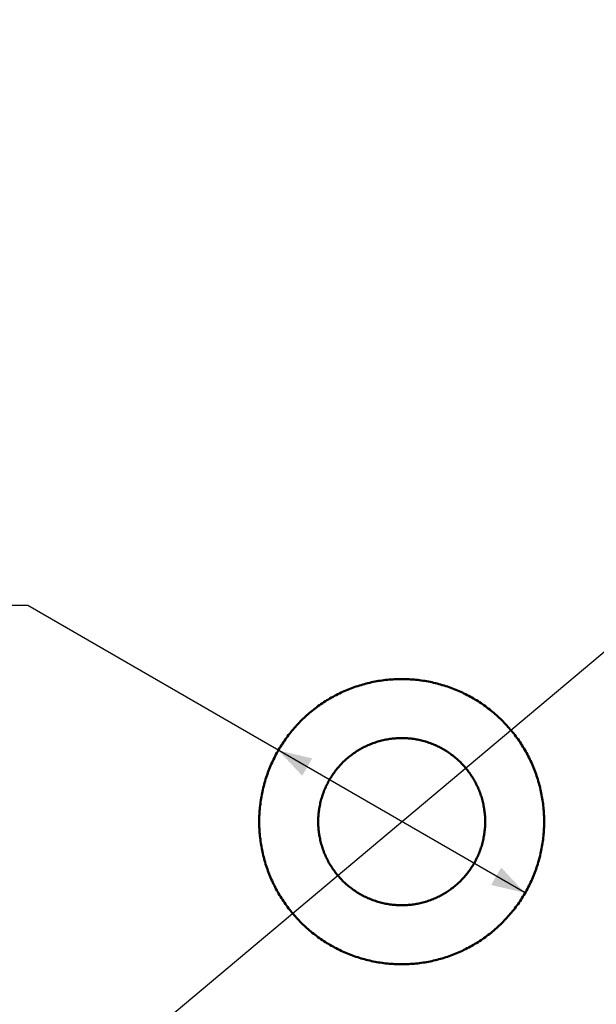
# Model space of a CAD drawing. Header units: millimetres. Extents: x 0 to 841, y 0 to 594.
# Tile 221 of 226: x 470 to 521, y 407 to 495. Entities that reach past the tile are written whole.
import ezdxf

# ---------------------------------------------------------------- set-up
doc = ezdxf.new("R2010")
doc.units = ezdxf.units.MM
doc.layers.add('COTA', color=7, linetype='CONTINUOUS', lineweight=25)
doc.layers.add('VIS', color=7, linetype='CONTINUOUS', lineweight=50)

msp = doc.modelspace()

# ---------------------------------------------------------------- linework, layer by layer
at = {"layer": 'COTA'}
for p, q in [((438.061, 367.67), (589.738, 494.941)), ((470.339, 442.349), (432.988, 442.349)), ((515.026, 416.549), (470.339, 442.349))]:
    msp.add_line(p, q, dxfattribs=at)
for points in [[(492.856, 429.349), (495.004, 427.07), (495.904, 428.629)], [(515.026, 416.549), (512.878, 418.829), (511.978, 417.27)]]:
    msp.add_solid(points, dxfattribs=at)
at = {"layer": 'VIS'}
for points in [[(516.741, 422.949), (516.74, 422.788), (516.737, 422.628), (516.732, 422.467), (516.725, 422.306), (516.715, 422.146), (516.704, 421.985), (516.691, 421.825), (516.676, 421.665), (516.659, 421.505), (516.64, 421.345), (516.619, 421.186), (516.595, 421.026), (516.57, 420.867), (516.543, 420.709), (516.514, 420.551), (516.483, 420.393), (516.45, 420.236), (516.415, 420.079), (516.378, 419.922), (516.339, 419.766), (516.298, 419.61), (516.255, 419.455), (516.21, 419.301), (516.163, 419.147), (516.114, 418.994), (516.064, 418.841), (516.011, 418.689), (515.956, 418.538), (515.9, 418.387), (515.842, 418.237), (515.782, 418.088), (515.72, 417.94), (515.656, 417.792), (515.59, 417.645), (515.522, 417.499), (515.453, 417.354), (515.382, 417.21), (515.309, 417.067), (515.234, 416.924), (515.157, 416.783), (515.079, 416.642), (514.999, 416.503), (514.917, 416.364), (514.833, 416.227), (514.748, 416.091), (514.661, 415.955), (514.572, 415.821), (514.482, 415.688), (514.39, 415.556), (514.296, 415.426), (514.201, 415.296), (514.104, 415.168), (514.005, 415.041), (513.905, 414.915), (513.803, 414.79), (513.7, 414.667), (513.595, 414.545), (513.489, 414.424), (513.381, 414.305), (513.271, 414.187), (513.161, 414.07), (513.048, 413.955), (512.935, 413.842), (512.819, 413.729), (512.703, 413.618), (512.585, 413.509), (512.466, 413.401), (512.345, 413.295), (512.223, 413.19), (512.1, 413.087), (511.975, 412.985), (511.849, 412.885), (511.722, 412.786), (511.594, 412.689), (511.464, 412.594), (511.334, 412.5), (511.202, 412.408), (511.069, 412.318), (510.935, 412.229), (510.799, 412.142), (510.663, 412.057), (510.526, 411.973), (510.387, 411.891), (510.248, 411.811), (510.107, 411.733), (509.966, 411.656), (509.823, 411.581), (509.68, 411.508), (509.536, 411.437), (509.391, 411.367), (509.245, 411.3), (509.098, 411.234), (508.95, 411.17), (508.802, 411.108), (508.653, 411.048), (508.503, 410.99), (508.352, 410.933), (508.201, 410.879), (508.049, 410.826), (507.896, 410.776), (507.743, 410.727), (507.589, 410.68), (507.434, 410.635), (507.279, 410.592), (507.124, 410.551), (506.968, 410.512), (506.811, 410.475), (506.654, 410.44), (506.497, 410.407), (506.339, 410.376), (506.181, 410.347), (506.022, 410.32), (505.864, 410.295), (505.704, 410.271), (505.545, 410.25), (505.385, 410.231), (505.225, 410.214), (505.065, 410.199), (504.905, 410.186), (504.744, 410.175), (504.584, 410.165), (504.423, 410.158), (504.262, 410.153), (504.102, 410.15), (503.941, 410.149), (503.78, 410.15), (503.619, 410.153), (503.458, 410.158), (503.298, 410.165), (503.137, 410.175), (502.976, 410.186), (502.816, 410.199), (502.656, 410.214), (502.496, 410.231), (502.336, 410.25), (502.177, 410.271), (502.018, 410.295), (501.859, 410.32), (501.7, 410.347), (501.542, 410.376), (501.384, 410.407), (501.227, 410.44), (501.07, 410.475), (500.913, 410.512), (500.757, 410.551), (500.602, 410.592), (500.447, 410.635), (500.292, 410.68), (500.139, 410.727), (499.985, 410.776), (499.833, 410.826), (499.681, 410.879), (499.529, 410.933), (499.379, 410.99), (499.229, 411.048), (499.08, 411.108), (498.931, 411.17), (498.783, 411.234), (498.637, 411.3), (498.491, 411.367), (498.346, 411.437), (498.201, 411.508), (498.058, 411.581), (497.916, 411.656), (497.774, 411.733), (497.634, 411.811), (497.494, 411.891), (497.356, 411.973), (497.218, 412.057), (497.082, 412.142), (496.947, 412.229), (496.813, 412.318), (496.68, 412.408), (496.548, 412.5), (496.417, 412.594), (496.287, 412.689), (496.159, 412.786), (496.032, 412.885), (495.906, 412.985), (495.782, 413.087), (495.658, 413.19), (495.536, 413.295), (495.416, 413.401), (495.296, 413.509), (495.178, 413.618), (495.062, 413.729), (494.947, 413.842), (494.833, 413.955), (494.721, 414.07), (494.61, 414.187), (494.501, 414.305), (494.393, 414.424), (494.286, 414.545), (494.181, 414.667), (494.078, 414.79), (493.976, 414.915), (493.876, 415.041), (493.778, 415.168), (493.681, 415.296), (493.585, 415.426), (493.492, 415.556), (493.399, 415.688), (493.309, 415.821), (493.22, 415.955), (493.133, 416.091), (493.048, 416.227), (492.964, 416.364), (492.882, 416.503), (492.802, 416.642), (492.724, 416.783), (492.647, 416.924), (492.573, 417.067), (492.5, 417.21), (492.428, 417.354), (492.359, 417.499), (492.291, 417.645), (492.226, 417.792), (492.162, 417.94), (492.1, 418.088), (492.04, 418.237), (491.981, 418.387), (491.925, 418.538), (491.87, 418.689), (491.818, 418.841), (491.767, 418.994), (491.718, 419.147), (491.672, 419.301), (491.627, 419.455), (491.584, 419.61), (491.543, 419.766), (491.504, 419.922), (491.467, 420.079), (491.432, 420.236), (491.399, 420.393), (491.367, 420.551), (491.338, 420.709), (491.311, 420.867), (491.286, 421.026), (491.263, 421.186), (491.242, 421.345), (491.222, 421.505), (491.205, 421.665), (491.19, 421.825), (491.177, 421.985), (491.166, 422.146), (491.157, 422.306), (491.15, 422.467), (491.145, 422.628), (491.142, 422.788), (491.141, 422.949), (491.142, 423.11), (491.145, 423.271), (491.15, 423.432), (491.157, 423.592), (491.166, 423.753), (491.177, 423.913), (491.19, 424.074), (491.205, 424.234), (491.222, 424.394), (491.242, 424.554), (491.263, 424.713), (491.286, 424.872), (491.311, 425.031), (491.338, 425.19), (491.367, 425.348), (491.399, 425.506), (491.432, 425.663), (491.467, 425.82), (491.504, 425.976), (491.543, 426.132), (491.584, 426.288), (491.627, 426.443), (491.672, 426.597), (491.718, 426.751), (491.767, 426.905), (491.818, 427.057), (491.87, 427.209), (491.925, 427.361), (491.981, 427.511), (492.04, 427.661), (492.1, 427.81), (492.162, 427.959), (492.226, 428.106), (492.291, 428.253), (492.359, 428.399), (492.428, 428.544), (492.5, 428.689), (492.573, 428.832), (492.647, 428.974), (492.724, 429.116), (492.802, 429.256), (492.882, 429.396), (492.964, 429.534), (493.048, 429.671), (493.133, 429.808), (493.22, 429.943), (493.309, 430.077), (493.399, 430.21), (493.492, 430.342), (493.585, 430.473), (493.681, 430.602), (493.778, 430.731), (493.876, 430.858), (493.976, 430.984), (494.078, 431.108), (494.181, 431.232), (494.286, 431.354), (494.393, 431.474), (494.501, 431.594), (494.61, 431.711), (494.721, 431.828), (494.833, 431.943), (494.947, 432.057), (495.062, 432.169), (495.178, 432.28), (495.296, 432.389), (495.416, 432.497), (495.536, 432.604), (495.658, 432.709), (495.782, 432.812), (495.906, 432.914), (496.032, 433.014), (496.159, 433.112), (496.287, 433.209), (496.417, 433.305), (496.548, 433.398), (496.68, 433.49), (496.813, 433.581), (496.947, 433.67), (497.082, 433.757), (497.218, 433.842), (497.356, 433.926), (497.494, 434.007), (497.634, 434.088), (497.774, 434.166), (497.916, 434.243), (498.058, 434.317), (498.201, 434.39), (498.346, 434.462), (498.491, 434.531), (498.637, 434.599), (498.783, 434.664), (498.931, 434.728), (499.08, 434.79), (499.229, 434.85), (499.379, 434.909), (499.529, 434.965), (499.681, 435.02), (499.833, 435.072), (499.985, 435.123), (500.139, 435.172), (500.292, 435.218), (500.447, 435.263), (500.602, 435.306), (500.757, 435.347), (500.913, 435.386), (501.07, 435.423), (501.227, 435.458), (501.384, 435.491), (501.542, 435.523), (501.7, 435.552), (501.859, 435.579), (502.018, 435.604), (502.177, 435.627), (502.336, 435.648), (502.496, 435.667), (502.656, 435.685), (502.816, 435.7), (502.976, 435.713), (503.137, 435.724), (503.298, 435.733), (503.458, 435.74), (503.619, 435.745), (503.78, 435.748), (503.941, 435.749), (504.102, 435.748), (504.262, 435.745), (504.423, 435.74), (504.584, 435.733), (504.744, 435.724), (504.905, 435.713), (505.065, 435.7), (505.225, 435.685), (505.385, 435.667), (505.545, 435.648), (505.704, 435.627), (505.864, 435.604), (506.022, 435.579), (506.181, 435.552), (506.339, 435.523), (506.497, 435.491), (506.654, 435.458), (506.811, 435.423), (506.968, 435.386), (507.124, 435.347), (507.279, 435.306), (507.434, 435.263), (507.589, 435.218), (507.743, 435.172), (507.896, 435.123), (508.049, 435.072), (508.201, 435.02), (508.352, 434.965), (508.503, 434.909), (508.653, 434.85), (508.802, 434.79), (508.95, 434.728), (509.098, 434.664), (509.245, 434.599), (509.391, 434.531), (509.536, 434.462), (509.68, 434.39), (509.823, 434.317), (509.966, 434.243), (510.107, 434.166), (510.248, 434.088), (510.387, 434.007), (510.526, 433.926), (510.663, 433.842), (510.799, 433.757), (510.935, 433.67), (511.069, 433.581), (511.202, 433.49), (511.334, 433.398), (511.464, 433.305), (511.594, 433.209), (511.722, 433.112), (511.849, 433.014), (511.975, 432.914), (512.1, 432.812), (512.223, 432.709), (512.345, 432.604), (512.466, 432.497), (512.585, 432.389), (512.703, 432.28), (512.819, 432.169), (512.935, 432.057), (513.048, 431.943), (513.161, 431.828), (513.271, 431.711), (513.381, 431.594), (513.489, 431.474), (513.595, 431.354), (513.7, 431.232), (513.803, 431.108), (513.905, 430.984), (514.005, 430.858), (514.104, 430.731), (514.201, 430.602), (514.296, 430.473), (514.39, 430.342), (514.482, 430.21), (514.572, 430.077), (514.661, 429.943), (514.748, 429.808), (514.833, 429.671), (514.917, 429.534), (514.999, 429.396), (515.079, 429.256), (515.157, 429.116), (515.234, 428.974), (515.309, 428.832), (515.382, 428.689), (515.453, 428.544), (515.522, 428.399), (515.59, 428.253), (515.656, 428.106), (515.72, 427.959), (515.782, 427.81), (515.842, 427.661), (515.9, 427.511), (515.956, 427.361), (516.011, 427.209), (516.064, 427.057), (516.114, 426.905), (516.163, 426.751), (516.21, 426.597), (516.255, 426.443), (516.298, 426.288), (516.339, 426.132), (516.378, 425.976), (516.415, 425.82), (516.45, 425.663), (516.483, 425.506), (516.514, 425.348), (516.543, 425.19), (516.57, 425.031), (516.595, 424.872), (516.619, 424.713), (516.64, 424.554), (516.659, 424.394), (516.676, 424.234), (516.691, 424.074), (516.704, 423.913), (516.715, 423.753), (516.725, 423.592), (516.732, 423.432), (516.737, 423.271), (516.74, 423.11), (516.741, 422.949)], [(511.441, 422.949), (511.44, 423.069), (511.437, 423.19), (511.432, 423.31), (511.425, 423.43), (511.417, 423.55), (511.406, 423.669), (511.394, 423.789), (511.379, 423.908), (511.363, 424.027), (511.345, 424.146), (511.324, 424.265), (511.302, 424.383), (511.278, 424.501), (511.253, 424.618), (511.225, 424.735), (511.195, 424.852), (511.164, 424.968), (511.131, 425.083), (511.096, 425.198), (511.059, 425.313), (511.02, 425.426), (510.979, 425.539), (510.937, 425.652), (510.893, 425.764), (510.847, 425.875), (510.799, 425.985), (510.749, 426.095), (510.698, 426.203), (510.645, 426.311), (510.59, 426.418), (510.534, 426.524), (510.476, 426.63), (510.416, 426.734), (510.354, 426.837), (510.291, 426.939), (510.226, 427.041), (510.16, 427.141), (510.092, 427.24), (510.022, 427.338), (509.951, 427.435), (509.879, 427.531), (509.804, 427.625), (509.729, 427.719), (509.652, 427.811), (509.573, 427.902), (509.493, 427.992), (509.411, 428.08), (509.328, 428.167), (509.244, 428.253), (509.158, 428.337), (509.071, 428.42), (508.983, 428.501), (508.893, 428.581), (508.802, 428.66), (508.71, 428.737), (508.617, 428.813), (508.522, 428.887), (508.427, 428.96), (508.33, 429.031), (508.232, 429.101), (508.132, 429.169), (508.032, 429.235), (507.931, 429.3), (507.829, 429.363), (507.725, 429.424), (507.621, 429.484), (507.516, 429.542), (507.41, 429.599), (507.303, 429.653), (507.195, 429.707), (507.086, 429.758), (506.977, 429.807), (506.866, 429.855), (506.755, 429.901), (506.643, 429.945), (506.531, 429.988), (506.418, 430.028), (506.304, 430.067), (506.19, 430.104), (506.075, 430.139), (505.959, 430.173), (505.843, 430.204), (505.727, 430.234), (505.61, 430.261), (505.492, 430.287), (505.374, 430.311), (505.256, 430.333), (505.138, 430.353), (505.019, 430.371), (504.9, 430.388), (504.78, 430.402), (504.661, 430.415), (504.541, 430.425), (504.421, 430.434), (504.301, 430.441), (504.181, 430.445), (504.061, 430.448), (503.941, 430.449), (503.82, 430.448), (503.7, 430.445), (503.58, 430.441), (503.46, 430.434), (503.34, 430.425), (503.221, 430.415), (503.101, 430.402), (502.982, 430.388), (502.863, 430.371), (502.744, 430.353), (502.625, 430.333), (502.507, 430.311), (502.389, 430.287), (502.272, 430.261), (502.155, 430.234), (502.038, 430.204), (501.922, 430.173), (501.807, 430.139), (501.692, 430.104), (501.577, 430.067), (501.464, 430.028), (501.35, 429.988), (501.238, 429.945), (501.126, 429.901), (501.015, 429.855), (500.905, 429.807), (500.795, 429.758), (500.687, 429.707), (500.579, 429.653), (500.472, 429.599), (500.366, 429.542), (500.26, 429.484), (500.156, 429.424), (500.053, 429.363), (499.95, 429.3), (499.849, 429.235), (499.749, 429.169), (499.65, 429.101), (499.552, 429.031), (499.455, 428.96), (499.359, 428.887), (499.265, 428.813), (499.171, 428.737), (499.079, 428.66), (498.988, 428.581), (498.898, 428.501), (498.81, 428.42), (498.723, 428.337), (498.637, 428.253), (498.553, 428.167), (498.47, 428.08), (498.389, 427.992), (498.308, 427.902), (498.23, 427.811), (498.153, 427.719), (498.077, 427.625), (498.003, 427.531), (497.93, 427.435), (497.859, 427.338), (497.789, 427.24), (497.721, 427.141), (497.655, 427.041), (497.59, 426.939), (497.527, 426.837), (497.466, 426.734), (497.406, 426.63), (497.348, 426.524), (497.291, 426.418), (497.236, 426.311), (497.183, 426.203), (497.132, 426.095), (497.083, 425.985), (497.035, 425.875), (496.989, 425.764), (496.945, 425.652), (496.902, 425.539), (496.862, 425.426), (496.823, 425.313), (496.786, 425.198), (496.751, 425.083), (496.717, 424.968), (496.686, 424.852), (496.656, 424.735), (496.629, 424.618), (496.603, 424.501), (496.579, 424.383), (496.557, 424.265), (496.537, 424.146), (496.519, 424.027), (496.502, 423.908), (496.488, 423.789), (496.475, 423.669), (496.465, 423.55), (496.456, 423.43), (496.449, 423.31), (496.445, 423.19), (496.442, 423.069), (496.441, 422.949), (496.442, 422.829), (496.445, 422.709), (496.449, 422.589), (496.456, 422.469), (496.465, 422.349), (496.475, 422.229), (496.488, 422.11), (496.502, 421.99), (496.519, 421.871), (496.537, 421.752), (496.557, 421.634), (496.579, 421.516), (496.603, 421.398), (496.629, 421.28), (496.656, 421.163), (496.686, 421.047), (496.717, 420.931), (496.751, 420.815), (496.786, 420.7), (496.823, 420.586), (496.862, 420.472), (496.902, 420.359), (496.945, 420.247), (496.989, 420.135), (497.035, 420.024), (497.083, 419.913), (497.132, 419.804), (497.183, 419.695), (497.236, 419.587), (497.291, 419.48), (497.348, 419.374), (497.406, 419.269), (497.466, 419.165), (497.527, 419.061), (497.59, 418.959), (497.655, 418.858), (497.721, 418.758), (497.789, 418.658), (497.859, 418.56), (497.93, 418.463), (498.003, 418.368), (498.077, 418.273), (498.153, 418.18), (498.23, 418.088), (498.308, 417.997), (498.389, 417.907), (498.47, 417.819), (498.553, 417.732), (498.637, 417.646), (498.723, 417.562), (498.81, 417.479), (498.898, 417.397), (498.988, 417.317), (499.079, 417.238), (499.171, 417.161), (499.265, 417.086), (499.359, 417.011), (499.455, 416.939), (499.552, 416.868), (499.65, 416.798), (499.749, 416.73), (499.849, 416.664), (499.95, 416.599), (500.053, 416.536), (500.156, 416.474), (500.26, 416.414), (500.366, 416.356), (500.472, 416.3), (500.579, 416.245), (500.687, 416.192), (500.795, 416.141), (500.905, 416.091), (501.015, 416.043), (501.126, 415.997), (501.238, 415.953), (501.35, 415.911), (501.464, 415.87), (501.577, 415.831), (501.692, 415.794), (501.807, 415.759), (501.922, 415.726), (502.038, 415.695), (502.155, 415.665), (502.272, 415.637), (502.389, 415.611), (502.507, 415.588), (502.625, 415.566), (502.744, 415.545), (502.863, 415.527), (502.982, 415.511), (503.101, 415.496), (503.221, 415.484), (503.34, 415.473), (503.46, 415.465), (503.58, 415.458), (503.7, 415.453), (503.82, 415.45), (503.941, 415.449), (504.061, 415.45), (504.181, 415.453), (504.301, 415.458), (504.421, 415.465), (504.541, 415.473), (504.661, 415.484), (504.78, 415.496), (504.9, 415.511), (505.019, 415.527), (505.138, 415.545), (505.256, 415.566), (505.374, 415.588), (505.492, 415.611), (505.61, 415.637), (505.727, 415.665), (505.843, 415.695), (505.959, 415.726), (506.075, 415.759), (506.19, 415.794), (506.304, 415.831), (506.418, 415.87), (506.531, 415.911), (506.643, 415.953), (506.755, 415.997), (506.866, 416.043), (506.977, 416.091), (507.086, 416.141), (507.195, 416.192), (507.303, 416.245), (507.41, 416.3), (507.516, 416.356), (507.621, 416.414), (507.725, 416.474), (507.829, 416.536), (507.931, 416.599), (508.032, 416.664), (508.132, 416.73), (508.232, 416.798), (508.33, 416.868), (508.427, 416.939), (508.522, 417.011), (508.617, 417.086), (508.71, 417.161), (508.802, 417.238), (508.893, 417.317), (508.983, 417.397), (509.071, 417.479), (509.158, 417.562), (509.244, 417.646), (509.328, 417.732), (509.411, 417.819), (509.493, 417.907), (509.573, 417.997), (509.652, 418.088), (509.729, 418.18), (509.804, 418.273), (509.879, 418.368), (509.951, 418.463), (510.022, 418.56), (510.092, 418.658), (510.16, 418.758), (510.226, 418.858), (510.291, 418.959), (510.354, 419.061), (510.416, 419.165), (510.476, 419.269), (510.534, 419.374), (510.59, 419.48), (510.645, 419.587), (510.698, 419.695), (510.749, 419.804), (510.799, 419.913), (510.847, 420.024), (510.893, 420.135), (510.937, 420.247), (510.979, 420.359), (511.02, 420.472), (511.059, 420.586), (511.096, 420.7), (511.131, 420.815), (511.164, 420.931), (511.195, 421.047), (511.225, 421.163), (511.253, 421.28), (511.278, 421.398), (511.302, 421.516), (511.324, 421.634), (511.345, 421.752), (511.363, 421.871), (511.379, 421.99), (511.394, 422.11), (511.406, 422.229), (511.417, 422.349), (511.425, 422.469), (511.432, 422.589), (511.437, 422.709), (511.44, 422.829), (511.441, 422.949)]]:
    msp.add_lwpolyline(points, dxfattribs=at)

doc.saveas('drawing.dxf')
